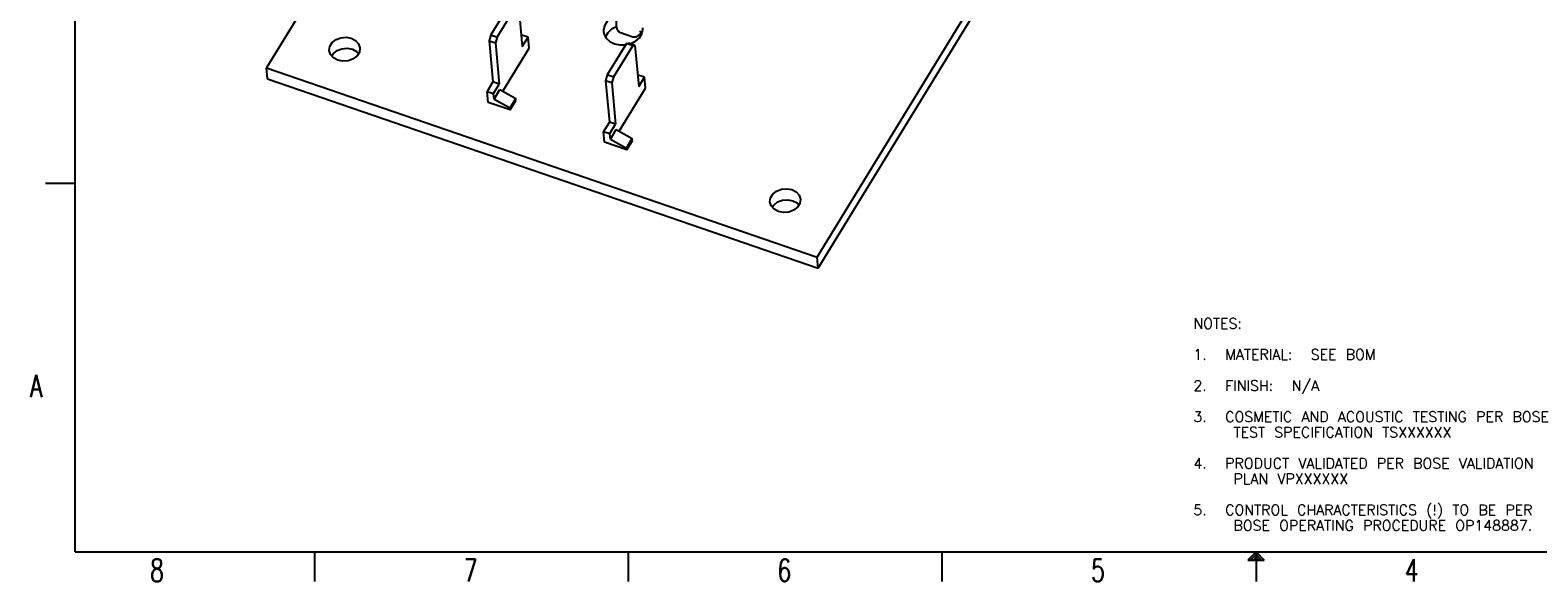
# Model space of a CAD drawing. Extents: x 24 to 303, y 44 to 227.
# Tile 1 of 7: x 24 to 196, y 44 to 107. Entities that reach past the tile are written whole.
import ezdxf

# ---------------------------------------------------------------- set-up
doc = ezdxf.new("R2010")
doc.units = 0
doc.header["$LTSCALE"] = 1.1
doc.header["$MEASUREMENT"] = 0
for name, color, linetype in [('1', 7, 'CONTINUOUS'), ('6文本', 5, 'CONTINUOUS'), ('CHAPIAN_DXF_CONTINUOUS_LINE', 7, 'CONTINUOUS'), ('EAG011-01___DXF_CONTINUOUS_LINE', 7, 'CONTINUOUS'), ('ZHAOXIANG-SADXF_CONTINUOUS_LINE', 7, 'CONTINUOUS')]:
    doc.layers.add(name, color=color, linetype=linetype)
doc.styles.get("Standard").update_dxf_attribs({"font": 'txt', "bigfont": 'gbcbig.shx'})

msp = doc.modelspace()

# ---------------------------------------------------------------- linework, layer by layer
at = {"layer": '1', "color": 0, "linetype": 'Continuous'}
for p, q in [((28.92, 47.12), (28.92, 223.97)), ((25.55, 89.22), (28.92, 89.22)), ((28.92, 47.12), (298.41, 47.12)), ((56.29, 43.75), (56.29, 47.12)), ((92.08, 43.75), (92.08, 47.12)), ((127.87, 43.75), (127.87, 47.12)), ((163.67, 47.12), (162.74, 46.19)), ((163.67, 46.81), (163.05, 46.19)), ((163.67, 46.5), (163.36, 46.19)), ((163.67, 47.12), (163.67, 43.75)), ((163.67, 47.12), (164.59, 46.19)), ((163.67, 46.81), (164.28, 46.19)), ((163.67, 46.5), (163.97, 46.19)), ((162.74, 46.19), (164.59, 46.19))]:
    msp.add_line(p, q, dxfattribs=at)
at = {"layer": 'CHAPIAN_DXF_CONTINUOUS_LINE', "color": 7, "linetype": 'Continuous'}
for p, q in [((78.55, 109.71), (76.37, 106.14)), ((77.08, 105.89), (79.27, 109.46)), ((79.52, 109.51), (79.95, 104.8)), ((76.37, 106.14), (76.18, 105.47)), ((76.18, 105.47), (76.89, 105.22)), ((76.18, 105.47), (76.6, 100.76)), ((76.37, 106.14), (77.08, 105.89)), ((77.08, 105.89), (76.89, 105.22)), ((76.89, 105.22), (77.32, 100.51)), ((79.88, 106.12), (79.83, 106.04)), ((80.6, 105.87), (79.88, 106.12)), ((79.95, 104.8), (80.6, 105.87)), ((80.72, 104.62), (80.6, 105.87)), ((91.84, 105.14), (89.65, 101.57)), ((91.84, 105.14), (92.08, 105.19)), ((92.55, 104.9), (91.84, 105.14)), ((92.8, 104.94), (92.08, 105.19)), ((92.55, 104.9), (92.8, 104.94)), ((92.8, 104.94), (93.23, 100.23)), ((77.71, 99.7), (80.72, 104.62)), ((90.37, 101.32), (92.55, 104.9)), ((89.65, 101.57), (89.46, 100.9)), ((90.37, 101.32), (89.65, 101.57)), ((93.17, 101.55), (93.12, 101.47)), ((93.88, 101.31), (93.17, 101.55)), ((76.6, 100.76), (75.95, 99.69)), ((77.32, 100.51), (76.6, 100.76)), ((76.66, 99.44), (77.32, 100.51)), ((76.72, 98.81), (77.38, 99.89)), ((77.38, 99.89), (79.21, 98.86)), ((89.46, 100.9), (89.89, 96.19)), ((90.18, 100.65), (89.46, 100.9)), ((90.37, 101.32), (90.18, 100.65)), ((90.18, 100.65), (90.6, 95.95)), ((90.99, 95.13), (94, 100.05)), ((93.23, 100.23), (93.88, 101.31)), ((94, 100.05), (93.88, 101.31)), ((76.06, 98.43), (75.95, 99.69)), ((75.95, 99.69), (76.66, 99.44)), ((78.57, 97.57), (76.06, 98.43)), ((76.72, 98.81), (76.66, 99.44)), ((76.72, 98.81), (78.55, 97.79)), ((78.55, 97.79), (79.21, 98.86)), ((78.57, 97.57), (79.23, 98.64)), ((79.23, 98.64), (79.21, 98.86)), ((78.57, 97.57), (78.55, 97.79)), ((89.89, 96.19), (89.23, 95.12)), ((89.34, 93.87), (89.23, 95.12)), ((89.23, 95.12), (89.95, 94.87)), ((90.6, 95.95), (89.89, 96.19)), ((89.95, 94.87), (90.6, 95.95)), ((90, 94.25), (89.95, 94.87)), ((90, 94.25), (90.66, 95.32)), ((90.66, 95.32), (92.49, 94.29)), ((91.86, 93), (89.34, 93.87)), ((90, 94.25), (91.84, 93.22)), ((91.84, 93.22), (92.49, 94.29)), ((91.86, 93), (91.84, 93.22)), ((91.86, 93), (92.51, 94.07)), ((92.51, 94.07), (92.49, 94.29))]:
    msp.add_line(p, q, dxfattribs=at)
at = {"layer": 'EAG011-01___DXF_CONTINUOUS_LINE', "color": 7, "linetype": 'Continuous'}
for p, q in [((113.59, 80.77), (166.33, 166.96)), ((113.71, 79.51), (167.06, 166.71)), ((84.98, 158.27), (50.77, 102.37)), ((89.71, 106.38), (89.43, 105.93)), ((91.72, 104.99), (91.75, 105)), ((50.77, 102.37), (113.59, 80.77)), ((50.88, 101.11), (50.77, 102.37)), ((50.88, 101.11), (113.71, 79.51)), ((113.71, 79.51), (113.59, 80.77))]:
    msp.add_line(p, q, dxfattribs=at)
for points in [[(90.73, 108.34), (90.57, 108.3), (90.03, 108.02), (89.59, 107.64), (89.31, 107.18), (89.21, 106.69), (89.21, 106.52)], [(90.71, 107.05), (90.69, 107.05), (90.14, 106.77), (89.71, 106.38)], [(92.26, 105.13), (92.34, 105.14), (92.88, 105.42), (93.31, 105.81), (93.59, 106.26), (93.7, 106.76), (93.69, 106.93)], [(57.93, 104.34), (58, 104.81), (58.26, 105.25), (58.7, 105.59), (59.25, 105.8), (59.86, 105.86), (60.44, 105.75)], [(60.44, 105.75), (60.93, 105.49), (61.27, 105.11), (61.42, 104.66)], [(89.21, 106.52), (89.28, 106.19), (89.53, 105.75), (89.94, 105.38), (90.47, 105.11)], [(90.47, 105.11), (91.08, 104.98), (91.72, 104.99)], [(93.59, 106.26), (93.49, 106.44), (93.36, 106.56)], [(58.91, 103.25), (58.42, 103.51), (58.08, 103.89), (57.93, 104.34)], [(58.22, 103.73), (58.38, 103.99), (58.81, 104.34), (59.37, 104.55), (59.97, 104.6), (60.56, 104.49)], [(61.42, 104.66), (61.36, 104.18), (61.09, 103.75), (60.65, 103.41), (60.1, 103.19), (59.49, 103.14), (58.91, 103.25)], [(60.56, 104.49), (61.05, 104.23), (61.25, 104.01)], [(108.19, 87.06), (108.25, 87.53), (108.52, 87.97), (108.96, 88.31), (109.51, 88.52), (110.12, 88.58), (110.7, 88.47)], [(110.7, 88.47), (111.19, 88.21), (111.53, 87.83), (111.68, 87.38)], [(109.17, 85.97), (108.68, 86.23), (108.34, 86.61), (108.19, 87.06)], [(108.48, 86.45), (108.63, 86.71), (109.07, 87.06), (109.62, 87.27), (110.23, 87.32), (110.81, 87.21)], [(111.68, 87.38), (111.61, 86.9), (111.35, 86.47), (110.91, 86.13), (110.36, 85.91), (109.75, 85.86), (109.17, 85.97)], [(110.81, 87.21), (111.3, 86.95), (111.51, 86.73)]]:
    msp.add_lwpolyline(points, dxfattribs=at)
at = {"layer": 'ZHAOXIANG-SADXF_CONTINUOUS_LINE', "color": 7, "linetype": 'Continuous'}
msp.add_line((92.57, 105.89), (91.14, 106.38), dxfattribs=at)
msp.add_line((92.57, 105.89), (91.14, 106.38), dxfattribs=at)
for points in [[(91.14, 106.38), (90.96, 106.49), (90.82, 106.68), (90.72, 106.96), (90.68, 107.33), (90.69, 107.75)], [(90.82, 106.68), (90.72, 106.96)], [(90.96, 106.49), (90.82, 106.68)], [(91.14, 106.38), (90.96, 106.49)], [(93.53, 106.37), (93.39, 106.22), (93.15, 106.01), (92.92, 105.89), (92.71, 105.86), (92.57, 105.89)], [(92.71, 105.86), (92.57, 105.89)], [(92.92, 105.89), (92.71, 105.86)], [(93.15, 106.01), (92.92, 105.89)], [(93.39, 106.22), (93.15, 106.01)], [(93.53, 106.37), (93.39, 106.22)]]:
    msp.add_spline(points, degree=3, dxfattribs=at)

# ---------------------------------------------------------------- texts
at = {"layer": '6文本', "color": 0, "linetype": 'Continuous'}
for s, height, p in [('NOTES:', 1.182, (156.52, 72.6)), ('1.  MATERIAL:  SEE BOM', 1.1823, (156.52, 69.06)), ('2.  FINISH:  N/A', 1.1823, (156.52, 65.51)), ('3.  COSMETIC AND ACOUSTIC TESTING PER BOSE ', 1.1823, (156.52, 61.96)), ('    TEST SPECIFICATION TSXXXXXX', 1.1823, (156.52, 60.19)), ('4.  PRODUCT VALIDATED PER BOSE VALIDATION', 1.1823, (156.52, 56.64)), ('    PLAN VPXXXXXX', 1.1823, (156.52, 54.87)), ('5.  CONTROL CHARACTERISTICS (!) TO BE PER', 1.1823, (156.52, 51.32)), ('    BOSE OPERATING PROCEDURE OP148887.', 1.1823, (156.52, 49.55))]:
    msp.add_text(s, height=height, dxfattribs=at).set_placement(p)
at = {"layer": '6文本', "color": 0, "linetype": 'Continuous', "oblique": 0, "width": 0.732548}
for s, p in [('A', (23.78, 64.8)), ('8', (37.47, 43.75)), ('7', (73.26, 43.75)), ('6', (109.05, 43.75)), ('5', (144.84, 43.75)), ('4', (180.64, 43.75))]:
    msp.add_text(s, height=2.53, dxfattribs=at).set_placement(p)

doc.saveas('drawing.dxf')
